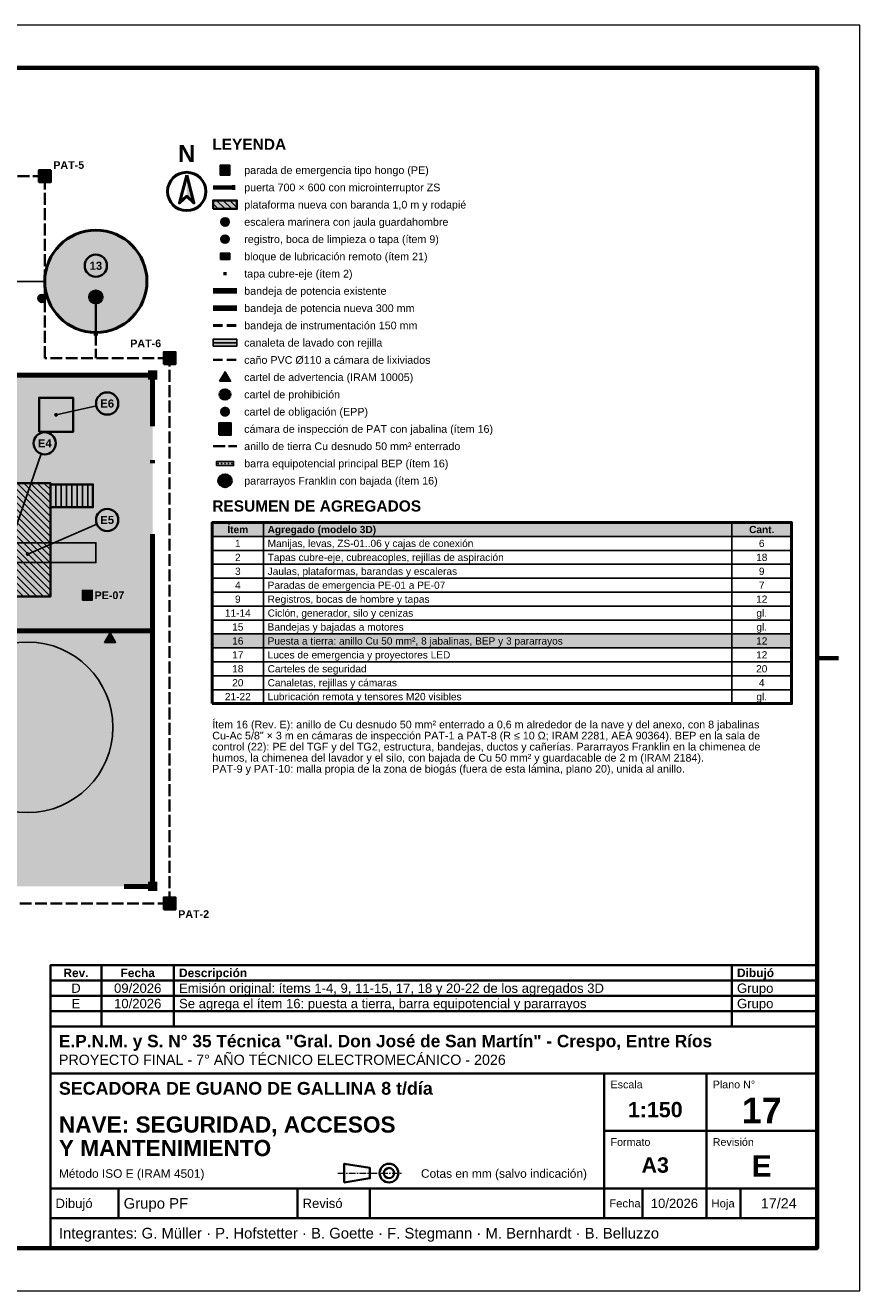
# Model space of a CAD drawing. Header units: millimetres. Extents: x 0 to 420, y 0 to 297.
# Tile 2 of 2: x 224 to 420, y 0 to 297. Entities that reach past the tile are written whole.
import ezdxf
from ezdxf.enums import TextEntityAlignment as Align

# ---------------------------------------------------------------- set-up
doc = ezdxf.new("R2010")
doc.units = ezdxf.units.MM
doc.header["$LTSCALE"] = 0.5
for name, pattern in [('CENTER', [5.08, 3.175, -0.635, 0.635, -0.635]), ('TR_BAND', [6.4, 4.4, -2]), ('TR_PAT', [7.2, 5.6, -1.6])]:
    doc.linetypes.add(name, pattern=pattern)
for name, color, linetype, lineweight in [('CONTORNO', 7, 'CONTINUOUS', 50), ('EJES', 1, 'CENTER', 18), ('FINO', 7, 'CONTINUOUS', 25), ('HOJA', 8, 'CONTINUOUS', 13), ('RAYADO', 8, 'CONTINUOUS', 18), ('RECUADRO', 7, 'CONTINUOUS', 70), ('RELLENO', 9, 'CONTINUOUS', 13), ('ROTULO', 7, 'CONTINUOUS', 35), ('TEXTO', 7, 'CONTINUOUS', 25)]:
    doc.layers.add(name, color=color, linetype=linetype, lineweight=lineweight)
doc.styles.add('NEGRITA', font='arialbd.ttf')
doc.styles.get("Standard").update_dxf_attribs({"font": 'arial.ttf'})

msp = doc.modelspace()

# ---------------------------------------------------------------- hatches: boundary and pattern name
at = {"layer": 'CONTORNO', "true_color": 0xb86428}
h = msp.add_hatch(color=7, dxfattribs=at)
edge = h.paths.add_edge_path()
edge.add_arc((228.67, 261.57), 0.6, 0, 360)
at = {"layer": 'CONTORNO'}
msp.add_hatch(color=7, dxfattribs=at).paths.add_polyline_path([(262, 261.82), (262, 256.88), (263.71, 255.3)])
at = {"layer": 'CONTORNO', "true_color": 0xd7261e}
h = msp.add_hatch(color=7, dxfattribs=at)
edge = h.paths.add_edge_path()
edge.add_arc((271, 263), 0.75, 0, 360)
at = {"layer": 'CONTORNO', "true_color": 0xf3c229}
for points in [[(272.6, 258.35), (273.4, 258.35), (273.4, 259.55), (272.6, 259.55)], [(269.7, 213.45), (272.3, 213.45), (271, 215.7)], [(242.7, 152.15), (245.3, 152.15), (244, 154.4)]]:
    msp.add_hatch(color=7, dxfattribs=at).paths.add_polyline_path(points)
at = {"layer": 'CONTORNO', "true_color": 0xc9a400}
msp.add_hatch(color=7, dxfattribs=at).paths.add_polyline_path([(270.6, 238.3), (271.4, 238.3), (271.4, 239.1), (270.6, 239.1)])
at = {"layer": 'CONTORNO', "true_color": 0xb86428}
for points in [[(239.84, 232.56), (241.49, 232.56), (240.67, 234.36)], [(240.17, 224.13), (241.17, 224.13), (241.17, 225.13), (240.17, 225.13)], [(269, 193.65), (273, 193.65), (273, 194.65), (269, 194.65)], [(270.18, 189.43), (271.82, 189.43), (271, 191.23)]]:
    msp.add_hatch(color=7, dxfattribs=at).paths.add_polyline_path(points)
h = msp.add_hatch(color=7, dxfattribs=at)
edge = h.paths.add_edge_path()
edge.add_arc((258, 218.9), 0.6, 0, 360)
at = {"layer": 'CONTORNO', "true_color": 0x000000}
for points in [[(252.9, 213.8), (255.1, 213.8), (255.1, 216), (252.9, 216)], [(252.9, 93.8), (255.1, 93.8), (255.1, 96), (252.9, 96)]]:
    msp.add_hatch(color=7, dxfattribs=at).paths.add_polyline_path(points)
h = msp.add_hatch(color=7, dxfattribs=at)
edge = h.paths.add_edge_path()
edge.add_arc((231.33, 205.57), 0.45, 0, 360)
at = {"layer": 'CONTORNO', "true_color": 0x235faa}
h = msp.add_hatch(color=7, dxfattribs=at)
edge = h.paths.add_edge_path()
edge.add_arc((271, 206.3), 1.2, 0, 360)
at = {"layer": 'CONTORNO', "true_color": 0xb86428}
h = msp.add_hatch(color=7, dxfattribs=at)
edge = h.paths.add_edge_path()
edge.add_arc((271, 202.25), 0.6, 0, 360)
at = {"layer": 'CONTORNO', "true_color": 0x000000}
h = msp.add_hatch(color=7, dxfattribs=at)
edge = h.paths.add_edge_path()
edge.add_arc((224.67, 172.9), 0.45, 0, 360)
at = {"layer": 'CONTORNO', "true_color": 0xd7261e}
h = msp.add_hatch(color=7, dxfattribs=at)
edge = h.paths.add_edge_path()
edge.add_arc((238.67, 163.23), 0.75, 0, 360)
at = {"layer": 'CONTORNO', "true_color": 0xb86428}
h = msp.add_hatch(color=7, dxfattribs=at)
edge = h.paths.add_edge_path()
edge.add_arc((258, 90.9), 0.6, 0, 360)
at = {"layer": 'RAYADO', "true_color": 0xbe9614}
h = msp.add_hatch(dxfattribs=at)
h.set_pattern_fill('ANSI31', scale=0.35, angle=-90)
h.paths.add_polyline_path([(268.2, 253.9), (273.8, 253.9), (273.8, 255.9), (268.2, 255.9)])
h = msp.add_hatch(dxfattribs=at)
h.set_pattern_fill('ANSI31', scale=0.35, angle=-90)
h.paths.add_polyline_path([(211.33, 162.9), (230, 162.9), (230, 189.57), (211.33, 189.57)])
at = {"layer": 'RELLENO', "true_color": 0xffffff}
for points in [[(227.27, 260.17), (230.07, 260.17), (230.07, 262.97), (227.27, 262.97)], [(269.9, 242), (272.1, 242), (272.1, 243.5), (269.9, 243.5)], [(268.2, 221.7), (273.8, 221.7), (273.8, 223.3), (268.2, 223.3)], [(256.6, 217.5), (259.4, 217.5), (259.4, 220.3), (256.6, 220.3)], [(269.6, 200.85), (272.4, 200.85), (272.4, 203.65), (269.6, 203.65)], [(256.6, 89.5), (259.4, 89.5), (259.4, 92.3), (256.6, 92.3)]]:
    msp.add_hatch(color=7, dxfattribs=at).paths.add_polyline_path(points)
at = {"layer": 'RELLENO', "true_color": 0xe8b923}
for points in [[(269.85, 261.85), (272.15, 261.85), (272.15, 264.15), (269.85, 264.15)], [(237.52, 162.08), (239.82, 162.08), (239.82, 164.38), (237.52, 164.38)]]:
    msp.add_hatch(color=7, dxfattribs=at).paths.add_polyline_path(points)
at = {"layer": 'RELLENO', "true_color": 0xf6ecc8}
for points in [[(268.2, 253.9), (273.8, 253.9), (273.8, 255.9), (268.2, 255.9)], [(211.33, 162.9), (230, 162.9), (230, 189.57), (211.33, 189.57)], [(230, 183.9), (240, 183.9), (240, 189.23), (230, 189.23)]]:
    msp.add_hatch(color=7, dxfattribs=at).paths.add_polyline_path(points)
at = {"layer": 'RELLENO', "true_color": 0xffffff}
h = msp.add_hatch(color=7, dxfattribs=at)
edge = h.paths.add_edge_path()
edge.add_arc((271, 250.85), 1, 0, 360)
at = {"layer": 'RELLENO', "true_color": 0xe6e6e6}
h = msp.add_hatch(color=7, dxfattribs=at)
edge = h.paths.add_edge_path()
edge.add_arc((240.67, 236.9), 12, 0, 360)
at = {"layer": 'RELLENO', "true_color": 0xffffff}
h = msp.add_hatch(color=7, dxfattribs=at)
edge = h.paths.add_edge_path()
edge.add_arc((271, 246.8), 0.95, 0, 360)
h = msp.add_hatch(color=7, dxfattribs=at)
edge = h.paths.add_edge_path()
edge.add_arc((240.67, 240.57), 2.6, 0, 360)
h = msp.add_hatch(color=7, dxfattribs=at)
edge = h.paths.add_edge_path()
edge.add_arc((240.67, 233.23), 1.5, 0, 360)
h = msp.add_hatch(color=7, dxfattribs=at)
edge = h.paths.add_edge_path()
edge.add_arc((228, 232.9), 0.95, 0, 360)
at = {"layer": 'RELLENO', "true_color": 0xe4eaf0}
msp.add_hatch(color=7, dxfattribs=at).paths.add_polyline_path([(207.33, 154.9), (254, 154.9), (254, 214.9), (207.33, 214.9)])
at = {"layer": 'RELLENO', "true_color": 0xffffff}
h = msp.add_hatch(color=7, dxfattribs=at)
edge = h.paths.add_edge_path()
edge.add_arc((271, 210.35), 1.2, 0, 360)
at = {"layer": 'RELLENO', "true_color": 0xddddee}
msp.add_hatch(color=7, dxfattribs=at).paths.add_polyline_path([(227.33, 201.57), (235.33, 201.57), (235.33, 209.57), (227.33, 209.57)])
at = {"layer": 'RELLENO', "true_color": 0xfff3d6}
h = msp.add_hatch(color=7, dxfattribs=at)
edge = h.paths.add_edge_path()
edge.add_arc((243.33, 208.23), 2.6, 0, 360)
h = msp.add_hatch(color=7, dxfattribs=at)
edge = h.paths.add_edge_path()
edge.add_arc((228.67, 198.9), 2.6, 0, 360)
at = {"layer": 'RELLENO', "true_color": 0xffffff}
h = msp.add_hatch(color=7, dxfattribs=at)
edge = h.paths.add_edge_path()
edge.add_arc((269.4, 194.15), 0.22, 0, 360)
h = msp.add_hatch(color=7, dxfattribs=at)
edge = h.paths.add_edge_path()
edge.add_arc((270.2, 194.15), 0.22, 0, 360)
h = msp.add_hatch(color=7, dxfattribs=at)
edge = h.paths.add_edge_path()
edge.add_arc((271, 194.15), 0.22, 0, 360)
h = msp.add_hatch(color=7, dxfattribs=at)
edge = h.paths.add_edge_path()
edge.add_arc((271.8, 194.15), 0.22, 0, 360)
h = msp.add_hatch(color=7, dxfattribs=at)
edge = h.paths.add_edge_path()
edge.add_arc((272.6, 194.15), 0.22, 0, 360)
h = msp.add_hatch(color=7, dxfattribs=at)
edge = h.paths.add_edge_path()
edge.add_arc((271, 190.1), 1.5, 0, 360)
at = {"layer": 'RELLENO', "true_color": 0xfff3d6}
h = msp.add_hatch(color=7, dxfattribs=at)
edge = h.paths.add_edge_path()
edge.add_arc((243.33, 180.9), 2.6, 0, 360)
at = {"layer": 'RELLENO', "true_color": 0xe2e8ee}
msp.add_hatch(color=7, dxfattribs=at).paths.add_polyline_path([(268, 177.03), (404, 177.03), (404, 180.3), (268, 180.3)])
at = {"layer": 'RELLENO', "true_color": 0xf0f0f0}
msp.add_hatch(color=7, dxfattribs=at).paths.add_polyline_path([(218.67, 170.9), (240.67, 170.9), (240.67, 175.57), (218.67, 175.57)])
at = {"layer": 'RELLENO', "true_color": 0xf0e6d6}
msp.add_hatch(color=7, dxfattribs=at).paths.add_polyline_path([(207.33, 94.9), (254, 94.9), (254, 154.9), (207.33, 154.9)])
at = {"layer": 'RELLENO', "true_color": 0xdec8a6}
h = msp.add_hatch(color=7, dxfattribs=at)
edge = h.paths.add_edge_path()
edge.add_arc((224.67, 132.23), 20, 0, 360)
at = {"layer": 'RELLENO', "true_color": 0xfaecdc}
msp.add_hatch(color=7, dxfattribs=at).paths.add_polyline_path([(268, 150.87), (404, 150.87), (404, 154.14), (268, 154.14)])

# ---------------------------------------------------------------- linework, layer by layer
at = {"layer": 'CONTORNO', "lineweight": 70, "true_color": 0x1f5fa8}
msp.add_line((268.2, 258.95), (272.6, 258.95), dxfattribs=at)
at = {"layer": 'CONTORNO', "lineweight": 100, "true_color": 0x888888}
msp.add_line((268.2, 234.65), (273.8, 234.65), dxfattribs=at)
at = {"layer": 'CONTORNO', "lineweight": 35, "true_color": 0xb86428}
msp.add_line((240.67, 233.23), (240.67, 224.63), dxfattribs=at)
at = {"layer": 'CONTORNO', "lineweight": 100, "true_color": 0x333333}
msp.add_line((268.2, 230.6), (273.8, 230.6), dxfattribs=at)
at = {"layer": 'CONTORNO', "lineweight": 40, "true_color": 0xc8102e}
msp.add_line((270.15, 211.2), (271.85, 209.5), dxfattribs=at)
at = {"layer": 'CONTORNO', "linetype": 'TR_PAT', "lineweight": 35, "true_color": 0xb86428}
for points in [[(30, 90.9), (194, 90.9), (258, 90.9), (258, 218.9), (228.67, 218.9), (228.67, 261.57), (167.33, 261.57), (167.33, 218.9), (30, 218.9), (30, 90.9)], [(240.67, 224.63), (240.67, 218.9)], [(268.2, 198.2), (273.8, 198.2)]]:
    msp.add_lwpolyline(points, dxfattribs=at)
at = {"layer": 'CONTORNO', "lineweight": 35, "true_color": 0xb86428}
for points in [[(227.27, 260.17), (230.07, 260.17), (230.07, 262.97), (227.27, 262.97)], [(256.6, 217.5), (259.4, 217.5), (259.4, 220.3), (256.6, 220.3)], [(269.6, 200.85), (272.4, 200.85), (272.4, 203.65), (269.6, 203.65)], [(256.6, 89.5), (259.4, 89.5), (259.4, 92.3), (256.6, 92.3)]]:
    msp.add_lwpolyline(points, close=True, dxfattribs=at)
at = {"layer": 'CONTORNO'}
for points in [[(262, 261.82), (260.29, 255.3), (262, 256.88), (263.71, 255.3)], [(268, 137.79), (404, 137.79), (404, 180.3), (268, 180.3)]]:
    msp.add_lwpolyline(points, close=True, dxfattribs=at)
at = {"layer": 'CONTORNO', "lineweight": 35, "true_color": 0xbe9614}
for points in [[(268.2, 253.9), (273.8, 253.9), (273.8, 255.9), (268.2, 255.9)], [(211.33, 162.9), (230, 162.9), (230, 189.57), (211.33, 189.57)]]:
    msp.add_lwpolyline(points, close=True, dxfattribs=at)
at = {"layer": 'CONTORNO', "linetype": 'TR_BAND', "lineweight": 50, "true_color": 0x1f5fa8}
msp.add_lwpolyline([(268.2, 226.55), (273.8, 226.55)], dxfattribs=at)
at = {"layer": 'CONTORNO', "lineweight": 80}
for points in [[(215.33, 214.9), (254, 214.9)], [(254, 202.9), (254, 214.9)], [(254, 194.23), (254, 194.9)], [(254, 94.9), (254, 177.57)], [(207.33, 154.9), (254, 154.9)], [(247.33, 94.9), (254, 94.9)]]:
    msp.add_lwpolyline(points, dxfattribs=at)
at = {"layer": 'CONTORNO', "lineweight": 35}
msp.add_lwpolyline([(227.33, 201.57), (235.33, 201.57), (235.33, 209.57), (227.33, 209.57)], close=True, dxfattribs=at)
at = {"layer": 'CONTORNO'}
msp.add_circle((262, 258), 4.5, dxfattribs=at)
at = {"layer": 'CONTORNO', "lineweight": 50}
msp.add_circle((240.67, 236.9), 12, dxfattribs=at)
at = {"layer": 'CONTORNO', "lineweight": 35}
for centre in [(240.67, 240.57), (243.33, 208.23), (228.67, 198.9), (243.33, 180.9)]:
    msp.add_circle(centre, 2.6, dxfattribs=at)
at = {"layer": 'CONTORNO', "lineweight": 40, "true_color": 0xb86428}
for centre in [(240.67, 233.23), (271, 190.1)]:
    msp.add_circle(centre, 1.5, dxfattribs=at)
at = {"layer": 'CONTORNO', "lineweight": 40, "true_color": 0xc8102e}
msp.add_circle((271, 210.35), 1.2, dxfattribs=at)
at = {"layer": 'EJES'}
msp.add_line((297.5, 27.6), (312.5, 27.6), dxfattribs=at)
at = {"layer": 'FINO', "true_color": 0xb86428}
for p, q in [((227.27, 260.17), (230.07, 262.97)), ((227.27, 262.97), (230.07, 260.17)), ((256.6, 217.5), (259.4, 220.3)), ((256.6, 220.3), (259.4, 217.5)), ((269.6, 200.85), (272.4, 203.65)), ((269.6, 203.65), (272.4, 200.85)), ((256.6, 89.5), (259.4, 92.3)), ((256.6, 92.3), (259.4, 89.5))]:
    msp.add_line(p, q, dxfattribs=at)
at = {"layer": 'FINO'}
for p, q in [((220.67, 236.9), (228.67, 236.9)), ((268.2, 222.5), (273.8, 222.5)), ((280, 180.3), (280, 137.79)), ((390, 180.3), (390, 137.79))]:
    msp.add_line(p, q, dxfattribs=at)
at = {"layer": 'FINO', "lineweight": 25}
for p, q in [((240.8, 207.67), (231.33, 205.57)), ((227.82, 196.44), (220.67, 175.57)), ((240.94, 179.88), (224.67, 172.9))]:
    msp.add_line(p, q, dxfattribs=at)
at = {"layer": 'FINO', "true_color": 0xbe9614}
for p, q in [((231.25, 183.9), (231.25, 189.23)), ((232.5, 183.9), (232.5, 189.23)), ((233.75, 183.9), (233.75, 189.23)), ((235, 183.9), (235, 189.23)), ((236.25, 183.9), (236.25, 189.23)), ((237.5, 183.9), (237.5, 189.23)), ((238.75, 183.9), (238.75, 189.23))]:
    msp.add_line(p, q, dxfattribs=at)
at = {"layer": 'FINO', "lineweight": 25}
for points in [[(269.85, 261.85), (272.15, 261.85), (272.15, 264.15), (269.85, 264.15)], [(269.9, 242), (272.1, 242), (272.1, 243.5), (269.9, 243.5)], [(269.7, 213.45), (272.3, 213.45), (271, 215.7)], [(218.67, 170.9), (240.67, 170.9), (240.67, 175.57), (218.67, 175.57)], [(237.52, 162.08), (239.82, 162.08), (239.82, 164.38), (237.52, 164.38)], [(242.7, 152.15), (245.3, 152.15), (244, 154.4)]]:
    msp.add_lwpolyline(points, close=True, dxfattribs=at)
at = {"layer": 'FINO'}
for points in [[(268.2, 221.7), (273.8, 221.7), (273.8, 223.3), (268.2, 223.3)], [(269, 193.65), (273, 193.65), (273, 194.65), (269, 194.65)], [(268, 177.03), (404, 177.03), (404, 180.3), (268, 180.3)], [(268, 173.76), (404, 173.76), (404, 177.03), (268, 177.03)], [(268, 170.49), (404, 170.49), (404, 173.76), (268, 173.76)], [(268, 167.22), (404, 167.22), (404, 170.49), (268, 170.49)], [(268, 163.95), (404, 163.95), (404, 167.22), (268, 167.22)], [(268, 160.68), (404, 160.68), (404, 163.95), (268, 163.95)], [(268, 157.41), (404, 157.41), (404, 160.68), (268, 160.68)], [(268, 154.14), (404, 154.14), (404, 157.41), (268, 157.41)], [(268, 150.87), (404, 150.87), (404, 154.14), (268, 154.14)], [(268, 147.6), (404, 147.6), (404, 150.87), (268, 150.87)], [(268, 144.33), (404, 144.33), (404, 147.6), (268, 147.6)], [(268, 141.06), (404, 141.06), (404, 144.33), (268, 144.33)], [(268, 137.79), (404, 137.79), (404, 141.06), (268, 141.06)]]:
    msp.add_lwpolyline(points, close=True, dxfattribs=at)
at = {"layer": 'FINO', "linetype": 'TR_BAND', "lineweight": 35, "true_color": 0x3c96c8}
msp.add_lwpolyline([(268.2, 218.45), (273.8, 218.45)], dxfattribs=at)
at = {"layer": 'FINO', "lineweight": 35, "true_color": 0xbe9614}
msp.add_lwpolyline([(230, 183.9), (240, 183.9), (240, 189.23), (230, 189.23)], close=True, dxfattribs=at)
at = {"layer": 'FINO'}
for centre, radius in [((271, 263), 0.75), ((238.67, 163.23), 0.75), ((224.67, 132.23), 20)]:
    msp.add_circle(centre, radius, dxfattribs=at)
at = {"layer": 'FINO', "lineweight": 25, "true_color": 0xbe9614}
msp.add_circle((271, 250.85), 1, dxfattribs=at)
at = {"layer": 'FINO', "lineweight": 25}
for centre in [(271, 246.8), (228, 232.9)]:
    msp.add_circle(centre, 0.95, dxfattribs=at)
at = {"layer": 'HOJA'}
msp.add_lwpolyline([(0, 0), (420, 0), (420, 297), (0, 297)], close=True, dxfattribs=at)
at = {"layer": 'RECUADRO'}
msp.add_line((415, 148.5), (410, 148.5), dxfattribs=at)
msp.add_lwpolyline([(20, 10), (410, 10), (410, 287), (20, 287)], close=True, dxfattribs=at)
at = {"layer": 'ROTULO'}
for p, q in [((242, 72.8), (242, 76.4)), ((259, 72.8), (259, 76.4)), ((390, 72.8), (390, 76.4)), ((242, 69.2), (242, 72.8)), ((259, 69.2), (259, 72.8)), ((390, 69.2), (390, 72.8)), ((242, 65.6), (242, 69.2)), ((259, 65.6), (259, 69.2)), ((390, 65.6), (390, 69.2)), ((242, 62), (242, 65.6)), ((259, 62), (259, 65.6)), ((390, 62), (390, 65.6)), ((230, 62), (410, 62)), ((230, 10), (230, 62)), ((230, 51), (410, 51)), ((360, 24), (360, 51)), ((384, 24), (384, 51)), ((360, 37.5), (410, 37.5)), ((230, 24), (410, 24)), ((246, 17), (246, 24)), ((288, 17), (288, 24)), ((305, 17), (305, 24)), ((360, 17), (360, 24)), ((369, 17), (369, 24)), ((384, 17), (384, 24)), ((392, 17), (392, 24)), ((230, 17), (410, 17))]:
    msp.add_line(p, q, dxfattribs=at)
for points in [[(230, 72.8), (410, 72.8), (410, 76.4), (230, 76.4)], [(230, 69.2), (410, 69.2), (410, 72.8), (230, 72.8)], [(230, 65.6), (410, 65.6), (410, 69.2), (230, 69.2)], [(230, 62), (410, 62), (410, 65.6), (230, 65.6)], [(299, 25.4), (305, 26.4), (305, 28.8), (299, 29.8)]]:
    msp.add_lwpolyline(points, close=True, dxfattribs=at)
for radius in [2.2, 1.2]:
    msp.add_circle((309.5, 27.6), radius, dxfattribs=at)

# ---------------------------------------------------------------- texts
at = {"layer": 'ROTULO', "style": 'NEGRITA'}
for s, height, p in [('Rev.', 2, (236, 74.6)), ('Fecha', 2, (250.5, 74.6)), ('17', 6, (397, 42.3)), ('1:150', 3.6, (372, 42.5)), ('A3', 3.6, (372, 29.5)), ('E', 5, (397, 29.3))]:
    msp.add_text(s, height=height, dxfattribs=at).set_placement(p, align=Align.MIDDLE_CENTER)
for s, height, p in [('Descripción', 2, (260.2, 74.6)), ('Dibujó', 2, (391.2, 74.6)), ('E.P.N.M. y S. N° 35 Técnica "Gral. Don José de San Martín" - Crespo, Entre Ríos', 2.9, (232, 58.6)), ('SECADORA DE GUANO DE GALLINA 8 t/día', 3, (232, 47.5)), ('NAVE: SEGURIDAD, ACCESOS', 3.8, (232, 39)), ('Y MANTENIMIENTO', 3.8, (232, 33.49))]:
    msp.add_text(s, height=height, dxfattribs=at).set_placement(p, align=Align.MIDDLE_LEFT)
at = {"layer": 'ROTULO'}
for s, height, p in [('D', 2.2, (236, 71)), ('09/2026', 2.2, (250.5, 71)), ('E', 2.2, (236, 67.4)), ('10/2026', 2.2, (250.5, 67.4)), ('10/2026', 2.2, (376.5, 20.5)), ('17/24', 2.4, (401, 20.5))]:
    msp.add_text(s, height=height, dxfattribs=at).set_placement(p, align=Align.MIDDLE_CENTER)
for s, height, p in [('Emisión original: ítems 1-4, 9, 11-15, 17, 18 y 20-22 de los agregados 3D', 2.2, (260.2, 71)), ('Grupo', 2.2, (391.2, 71)), ('Se agrega el ítem 16: puesta a tierra, barra equipotencial y pararrayos', 2.2, (260.2, 67.4)), ('Grupo', 2.2, (391.2, 67.4)), ('PROYECTO FINAL - 7° AÑO TÉCNICO ELECTROMECÁNICO - 2026', 2.4, (232, 54.2)), ('Método ISO E (IRAM 4501)', 2, (232, 27.5)), ('Cotas en mm (salvo indicación)', 2, (317, 27.5)), ('Dibujó', 2.2, (231.2, 20.5)), ('Grupo PF', 2.5, (247.2, 20.5)), ('Revisó', 2.2, (289.2, 20.5)), ('Fecha', 1.9, (361.2, 20.5)), ('Hoja', 1.9, (385.2, 20.5)), ('Integrantes: G. Müller · P. Hofstetter · B. Goette · F. Stegmann · M. Bernhardt · B. Belluzzo', 2.5, (232, 13.5))]:
    msp.add_text(s, height=height, dxfattribs=at).set_placement(p, align=Align.MIDDLE_LEFT)
for s, p in [('Escala', (361.5, 49.3)), ('Plano N°', (385.5, 49.3)), ('Formato', (361.5, 35.8)), ('Revisión', (385.5, 35.8))]:
    msp.add_text(s, height=1.8, dxfattribs=at).set_placement(p, align=Align.TOP_LEFT)
at = {"layer": 'TEXTO', "style": 'NEGRITA'}
for s, p in [('LEYENDA', (268, 267)), ('RESUMEN DE AGREGADOS', (268, 182.1))]:
    msp.add_text(s, height=2.6, dxfattribs=at).set_placement(p, align=Align.BOTTOM_LEFT)
for s, height, p in [('N', 4, (262, 263.7)), ('!', 1.1, (271, 213.7)), ('!', 1.1, (244, 152.4))]:
    msp.add_text(s, height=height, dxfattribs=at).set_placement(p, align=Align.BOTTOM_CENTER)
at = {"layer": 'TEXTO', "true_color": 0xb86428, "style": 'NEGRITA'}
msp.add_text('PAT-5', height=1.8, dxfattribs=at).set_placement((230.67, 262.77), align=Align.BOTTOM_LEFT)
at = {"layer": 'TEXTO'}
for s, height, p in [('parada de emergencia tipo hongo (PE)', 1.8, (275.5, 263)), ('puerta 700 × 600 con microinterruptor ZS', 1.8, (275.5, 258.95)), ('plataforma nueva con baranda 1,0 m y rodapié', 1.8, (275.5, 254.9)), ('escalera marinera con jaula guardahombre', 1.8, (275.5, 250.85)), ('registro, boca de limpieza o tapa (ítem 9)', 1.8, (275.5, 246.8)), ('bloque de lubricación remoto (ítem 21)', 1.8, (275.5, 242.75)), ('tapa cubre-eje (ítem 2)', 1.8, (275.5, 238.7)), ('bandeja de potencia existente', 1.8, (275.5, 234.65)), ('bandeja de potencia nueva 300 mm', 1.8, (275.5, 230.6)), ('bandeja de instrumentación 150 mm', 1.8, (275.5, 226.55)), ('canaleta de lavado con rejilla', 1.8, (275.5, 222.5)), ('caño PVC Ø110 a cámara de lixiviados', 1.8, (275.5, 218.45)), ('cartel de advertencia (IRAM 10005)', 1.8, (275.5, 214.4)), ('cartel de prohibición', 1.8, (275.5, 210.35)), ('cartel de obligación (EPP)', 1.8, (275.5, 206.3)), ('cámara de inspección de PAT con jabalina (ítem 16)', 1.8, (275.5, 202.25)), ('anillo de tierra Cu desnudo 50 mm² enterrado', 1.8, (275.5, 198.2)), ('barra equipotencial principal BEP (ítem 16)', 1.8, (275.5, 194.15)), ('pararrayos Franklin con bajada (ítem 16)', 1.8, (275.5, 190.1)), ('Manijas, levas, ZS-01..06 y cajas de conexión', 1.7, (281, 175.4)), ('Tapas cubre-eje, cubreacoples, rejillas de aspiración', 1.7, (281, 172.12)), ('Jaulas, plataformas, barandas y escaleras', 1.7, (281, 168.85)), ('Paradas de emergencia PE-01 a PE-07', 1.7, (281, 165.59)), ('Registros, bocas de hombre y tapas', 1.7, (281, 162.31)), ('Ciclón, generador, silo y cenizas', 1.7, (281, 159.05)), ('Bandejas y bajadas a motores', 1.7, (281, 155.78)), ('Puesta a tierra: anillo Cu 50 mm², 8 jabalinas, BEP y 3 pararrayos', 1.7, (281, 152.5)), ('Luces de emergencia y proyectores LED', 1.7, (281, 149.24)), ('Carteles de seguridad', 1.7, (281, 145.97)), ('Canaletas, rejillas y cámaras', 1.7, (281, 142.69)), ('Lubricación remota y tensores M20 visibles', 1.7, (281, 139.43))]:
    msp.add_text(s, height=height, dxfattribs=at).set_placement(p, align=Align.MIDDLE_LEFT)
at = {"layer": 'TEXTO', "true_color": 0xbe9614}
msp.add_text('E', height=1.1, dxfattribs=at).set_placement((271, 250.85), align=Align.MIDDLE_CENTER)
at = {"layer": 'TEXTO', "style": 'NEGRITA'}
for s, height, p in [('R', 1.2, (271, 246.8)), ('13', 1.9, (240.67, 240.57)), ('L', 1.1, (271, 242.75)), ('R', 1.2, (228, 232.9)), ('E6', 1.9, (243.33, 208.23)), ('E4', 1.9, (228.67, 198.9)), ('E5', 1.9, (243.33, 180.9)), ('Ítem', 1.7, (274, 178.66)), ('Cant.', 1.7, (397, 178.66))]:
    msp.add_text(s, height=height, dxfattribs=at).set_placement(p, align=Align.MIDDLE_CENTER)
at = {"layer": 'TEXTO', "true_color": 0xb86428, "style": 'NEGRITA'}
msp.add_text('PAT-6', height=1.8, dxfattribs=at).set_placement((256, 220.9), align=Align.BOTTOM_RIGHT)
at = {"layer": 'TEXTO', "style": 'NEGRITA'}
for s, height, p in [('Agregado (modelo 3D)', 1.7, (281, 178.66)), ('PE-07', 1.8, (240.37, 163.23))]:
    msp.add_text(s, height=height, dxfattribs=at).set_placement(p, align=Align.MIDDLE_LEFT)
at = {"layer": 'TEXTO'}
for s, p in [('1', (274, 175.4)), ('6', (397, 175.4)), ('2', (274, 172.12)), ('18', (397, 172.12)), ('3', (274, 168.85)), ('9', (397, 168.85)), ('4', (274, 165.59)), ('7', (397, 165.59)), ('9', (274, 162.31)), ('12', (397, 162.31)), ('11-14', (274, 159.05)), ('gl.', (397, 159.05)), ('15', (274, 155.78)), ('gl.', (397, 155.78)), ('16', (274, 152.5)), ('12', (397, 152.5)), ('17', (274, 149.24)), ('12', (397, 149.24)), ('18', (274, 145.97)), ('20', (397, 145.97)), ('20', (274, 142.69)), ('4', (397, 142.69)), ('21-22', (274, 139.43)), ('gl.', (397, 139.43))]:
    msp.add_text(s, height=1.7, dxfattribs=at).set_placement(p, align=Align.MIDDLE_CENTER)
for s, p in [('Ítem 16 (Rev. E): anillo de Cu desnudo 50 mm² enterrado a 0,6 m alrededor de la nave y del anexo, con 8 jabalinas', (268, 133.79)), ('Cu-Ac 5/8" × 3 m en cámaras de inspección PAT-1 a PAT-8 (R ≤ 10 Ω; IRAM 2281, AEA 90364). BEP en la sala de', (268, 131.19)), ('control (22): PE del TGF y del TG2, estructura, bandejas, ductos y cañerías. Pararrayos Franklin en la chimenea de', (268, 128.59)), ('humos, la chimenea del lavador y el silo, con bajada de Cu 50 mm² y guardacable de 2 m (IRAM 2184).', (268, 125.99)), ('PAT-9 y PAT-10: malla propia de la zona de biogás (fuera de esta lámina, plano 20), unida al anillo.', (268, 123.39))]:
    msp.add_text(s, height=1.8, dxfattribs=at).set_placement(p, align=Align.TOP_LEFT)
at = {"layer": 'TEXTO', "true_color": 0xb86428, "style": 'NEGRITA'}
msp.add_text('PAT-2', height=1.8, dxfattribs=at).set_placement((260, 89.3), align=Align.TOP_LEFT)

doc.saveas('drawing.dxf')
